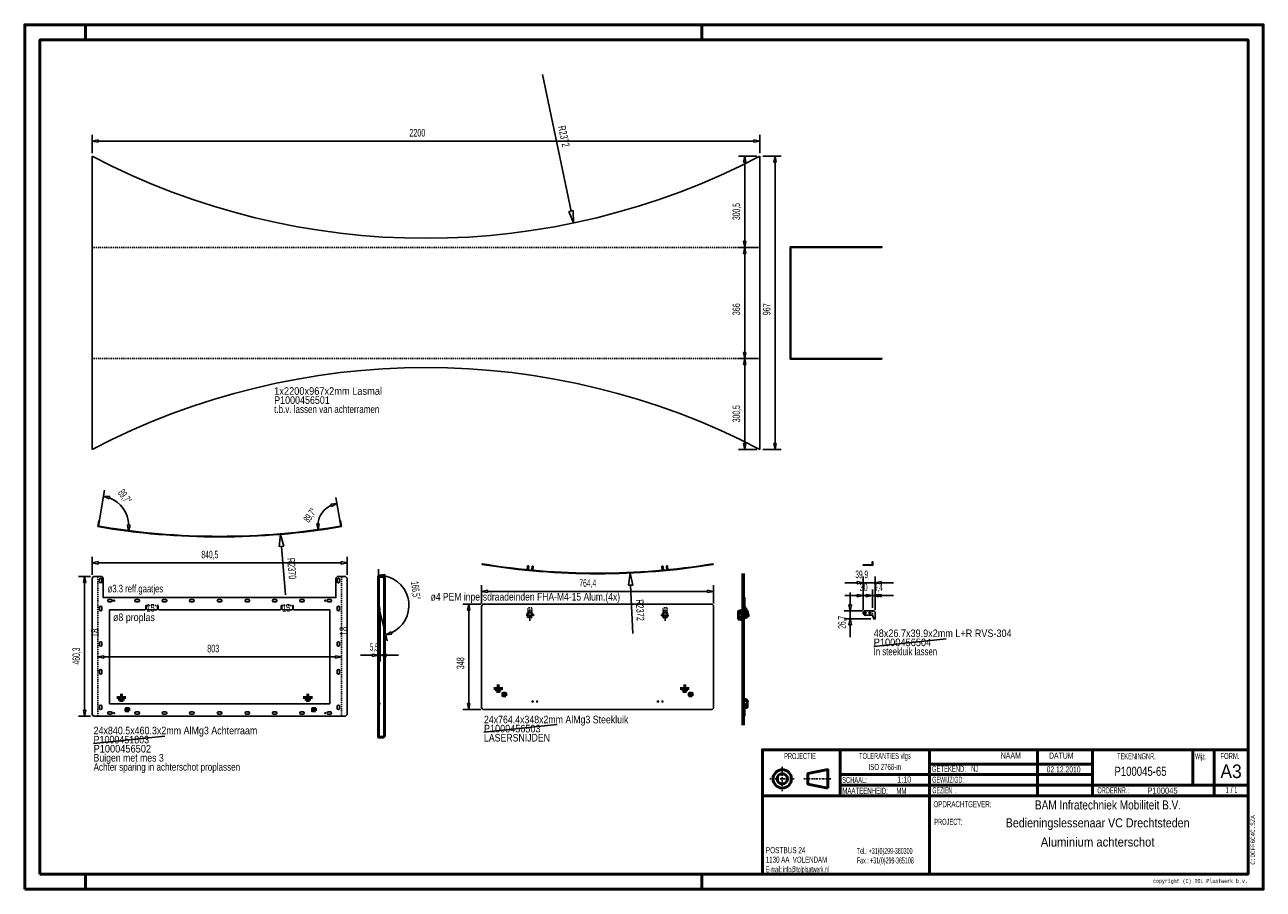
# Model space of a CAD drawing. Extents: x -6397 to -2317, y 16362 to 19212.
import ezdxf
from ezdxf.enums import TextEntityAlignment as Align

# ---------------------------------------------------------------- set-up
doc = ezdxf.new("R2010")
doc.units = 0
doc.header["$MEASUREMENT"] = 0
doc.linetypes.add('DASHDOT', pattern=[8.5, 4, -2, 0.5, -2])
doc.linetypes.add('HIDDEN', pattern=[7, 4, -3])
doc.layers.get('0').update_dxf_attribs({"linetype": 'CONTINUOUS'})
for name, color, linetype in [('DIM49', 4, 'CONTINUOUS'), ('LE_GREEN', 3, 'CONTINUOUS'), ('LE_HIDDEN', 7, 'CONTINUOUS'), ('LE_MIDDLE', 7, 'CONTINUOUS'), ('TXT_ALL', 7, 'CONTINUOUS'), ('TXT_DIM49', 2, 'CONTINUOUS')]:
    doc.layers.add(name, color=color, linetype=linetype)
doc.layers.add('LE_ALL', color=7, linetype='CONTINUOUS', lineweight=50)
doc.styles.add('MONOTXT', font='monotxt.shx')

# ---------------------------------------------------------------- blocks, each defined once
blk = doc.blocks.new('_D1', base_point=(-4884.5, 16954.5))
at = {"layer": 'DIM49', "color": 1}
for p, q in [((-4954.5, 17302.5), (-4894.5, 17302.5)), ((-4938.5, 17282.5), (-4934.5, 17302.5)), ((-4934.5, 17302.5), (-4930.5, 17282.5)), ((-4930.5, 17282.5), (-4938.5, 17282.5)), ((-4934.5, 16974.5), (-4934.5, 17282.5)), ((-4934.5, 16954.5), (-4938.5, 16974.5)), ((-4938.5, 16974.5), (-4930.5, 16974.5)), ((-4930.5, 16974.5), (-4934.5, 16954.5)), ((-4954.5, 16954.5), (-4894.5, 16954.5))]:
    blk.add_line(p, q, dxfattribs=at)
at = {"layer": 'TXT_DIM49', "width": 0.596}
blk.add_text('348', height=25, rotation=90, dxfattribs=at).set_placement((-4949.5, 17107.5), align=Align.CENTER)
blk = doc.blocks.new('_D2', base_point=(-4892.5, 17294.5))
at = {"layer": 'DIM49', "color": 1}
for p, q in [((-4892.5, 17364.5), (-4892.5, 17304.5)), ((-4892.5, 17344.5), (-4872.5, 17348.5)), ((-4872.5, 17340.5), (-4892.5, 17344.5)), ((-4872.5, 17348.5), (-4872.5, 17340.5)), ((-4872.5, 17344.5), (-4148.1, 17344.5)), ((-4148.1, 17340.5), (-4148.1, 17348.5)), ((-4148.1, 17348.5), (-4128.1, 17344.5)), ((-4128.1, 17344.5), (-4148.1, 17340.5)), ((-4128.1, 17364.5), (-4128.1, 17304.5))]:
    blk.add_line(p, q, dxfattribs=at)
at = {"layer": 'TXT_DIM49', "width": 0.535}
blk.add_text('764,4', height=25, dxfattribs=at).set_placement((-4542.4, 17359.5), align=Align.CENTER)
blk = doc.blocks.new('_D3', base_point=(-4510.3, 19774.5))
at = {"layer": 'DIM49', "color": 1}
for p, q in [((-4403, 17405), (-4408.7, 17364.7)), ((-4393.7, 17365.3), (-4403, 17405)), ((-4408.7, 17364.7), (-4393.7, 17365.3)), ((-4401.2, 17365), (-4394, 17205.2))]:
    blk.add_line(p, q, dxfattribs=at)
at = {"layer": 'TXT_DIM49', "width": 0.602}
blk.add_text('R2372', height=25, rotation=272.5922, dxfattribs=at).set_placement((-4382.5, 17282.3), align=Align.CENTER)
blk = doc.blocks.new('_D4', base_point=(-5231.7, 17298))
at = {"layer": 'DIM49', "color": 1}
for p, q in [((-5231.7, 17418), (-5231.7, 17299)), ((-5231.7, 17398), (-5211.4, 17400)), ((-5212.2, 17392), (-5231.7, 17398)), ((-5211.4, 17400), (-5212.2, 17392)), ((-5203.7, 17181.3), (-5231.4, 17297)), ((-5208.3, 17200.8), (-5190.7, 17211.1)), ((-5188.1, 17203.6), (-5208.3, 17200.8)), ((-5190.7, 17211.1), (-5188.1, 17203.6))]:
    blk.add_line(p, q, dxfattribs=at)
blk.add_arc((-5231.7, 17298), 100, -65.0288, 78.5222, dxfattribs=at)
at = {"layer": 'TXT_DIM49', "width": 0.487}
blk.add_text('166,5°', height=25, rotation=276.7467, dxfattribs=at).set_placement((-5121.6, 17346.4), align=Align.CENTER)
blk = doc.blocks.new('_D5', base_point=(-5231.7, 17283.7))
at = {"layer": 'DIM49', "color": 1}
for p, q in [((-5231.7, 17113.7), (-5231.7, 17273.7)), ((-5226.2, 17113.7), (-5226.2, 17273.7)), ((-5231.7, 17133.7), (-5251.7, 17137.7)), ((-5251.7, 17137.7), (-5251.7, 17129.7)), ((-5206.2, 17137.7), (-5226.2, 17133.7)), ((-5206.2, 17129.7), (-5206.2, 17137.7)), ((-5251.7, 17133.7), (-5291.7, 17133.7)), ((-5251.7, 17129.7), (-5231.7, 17133.7)), ((-5231.7, 17133.7), (-5226.2, 17133.7)), ((-5226.2, 17133.7), (-5206.2, 17129.7)), ((-5206.2, 17133.7), (-5166.2, 17133.7))]:
    blk.add_line(p, q, dxfattribs=at)
at = {"layer": 'TXT_DIM49', "width": 0.495}
blk.add_text('5,5', height=25, dxfattribs=at).set_placement((-5246.1, 17148.7), align=Align.CENTER)
blk = doc.blocks.new('_D6', base_point=(-6156.9, 17128.5))
at = {"layer": 'DIM49', "color": 1}
for p, q in [((-6156.9, 17128.5), (-6136.9, 17132.5)), ((-6136.9, 17124.5), (-6156.9, 17128.5)), ((-6136.9, 17132.5), (-6136.9, 17124.5)), ((-6136.9, 17128.5), (-5373.9, 17128.5)), ((-5373.9, 17124.5), (-5373.9, 17132.5)), ((-5373.9, 17132.5), (-5353.9, 17128.5)), ((-5353.9, 17128.5), (-5373.9, 17124.5))]:
    blk.add_line(p, q, dxfattribs=at)
at = {"layer": 'TXT_DIM49', "width": 0.596}
blk.add_text('803', height=25, dxfattribs=at).set_placement((-5776.4, 17143.5), align=Align.CENTER)
blk = doc.blocks.new('_D7', base_point=(-6175.6, 17388.5))
at = {"layer": 'DIM49', "color": 1}
for p, q in [((-6175.6, 17458.5), (-6175.6, 17398.5)), ((-6175.6, 17438.5), (-6155.6, 17442.5)), ((-6155.6, 17434.5), (-6175.6, 17438.5)), ((-6155.6, 17442.5), (-6155.6, 17434.5)), ((-6155.6, 17438.5), (-5355.1, 17438.5)), ((-5355.1, 17434.5), (-5355.1, 17442.5)), ((-5355.1, 17442.5), (-5335.1, 17438.5)), ((-5335.1, 17438.5), (-5355.1, 17434.5)), ((-5335.1, 17458.5), (-5335.1, 17398.5))]:
    blk.add_line(p, q, dxfattribs=at)
at = {"layer": 'TXT_DIM49', "width": 0.535}
blk.add_text('840,5', height=25, dxfattribs=at).set_placement((-5787.5, 17453.5), align=Align.CENTER)
blk = doc.blocks.new('_D8', base_point=(-5356.3, 17559.7))
at = {"layer": 'DIM49', "color": 1}
for p, q in [((-5389.4, 17632), (-5369.1, 17634.2)), ((-5387.1, 17624.4), (-5389.4, 17632)), ((-5369.1, 17634.2), (-5387.1, 17624.4)), ((-5372.5, 17653.9), (-5356.5, 17560.7)), ((-5450.6, 17544), (-5357.3, 17559.5)), ((-5435.5, 17567.1), (-5427.6, 17567.4)), ((-5430.9, 17547.3), (-5435.5, 17567.1)), ((-5427.6, 17567.4), (-5430.9, 17547.3))]:
    blk.add_line(p, q, dxfattribs=at)
blk.add_arc((-5356.3, 17559.7), 75.6, 114.9583, 174.2513, dxfattribs=at)
at = {"layer": 'TXT_DIM49', "width": 0.488}
blk.add_text('89,7°', height=25, rotation=54.6048, dxfattribs=at).set_placement((-5447.1, 17588.4), align=Align.CENTER)
blk = doc.blocks.new('_D9', base_point=(-6154.4, 17559.7))
at = {"layer": 'DIM49', "color": 1}
for p, q in [((-6134.1, 17678), (-6154.3, 17560.7)), ((-6137.5, 17658.3), (-6117.2, 17656.8)), ((-6119.3, 17649.1), (-6137.5, 17658.3)), ((-6117.2, 17656.8), (-6119.3, 17649.1)), ((-6036.1, 17540), (-6153.5, 17559.5)), ((-6055.8, 17543.3), (-6058.5, 17563.5)), ((-6058.5, 17563.5), (-6050.5, 17563)), ((-6050.5, 17563), (-6055.8, 17543.3))]:
    blk.add_line(p, q, dxfattribs=at)
blk.add_arc((-6154.4, 17559.7), 100, 2.0181, 68.7722, dxfattribs=at)
at = {"layer": 'TXT_DIM49', "width": 0.488}
blk.add_text('89,7°', height=25, rotation=305.3952, dxfattribs=at).set_placement((-6077.6, 17650.1), align=Align.CENTER)
blk = doc.blocks.new('_D10', base_point=(-6170.6, 16933.2))
at = {"layer": 'DIM49', "color": 1}
for p, q in [((-6220.2, 17393.5), (-6180.6, 17393.5)), ((-6204.2, 17373.5), (-6200.2, 17393.5)), ((-6200.2, 17393.5), (-6196.2, 17373.5)), ((-6196.2, 17373.5), (-6204.2, 17373.5)), ((-6200.2, 16953.2), (-6200.2, 17373.5)), ((-6220.2, 16933.2), (-6180.6, 16933.2)), ((-6200.2, 16933.2), (-6204.2, 16953.2)), ((-6204.2, 16953.2), (-6196.2, 16953.2)), ((-6196.2, 16953.2), (-6200.2, 16933.2))]:
    blk.add_line(p, q, dxfattribs=at)
at = {"layer": 'TXT_DIM49', "width": 0.535}
blk.add_text('460,3', height=25, rotation=90, dxfattribs=at).set_placement((-6215.2, 17131.3), align=Align.CENTER)
blk = doc.blocks.new('_D11', base_point=(-5755.4, 19893.8))
at = {"layer": 'DIM49', "color": 1}
for p, q in [((-5554.8, 17532.3), (-5558.8, 17491.9)), ((-5543.9, 17493.1), (-5554.8, 17532.3)), ((-5558.8, 17491.9), (-5543.9, 17493.1)), ((-5551.4, 17492.5), (-5537.8, 17333.1))]:
    blk.add_line(p, q, dxfattribs=at)
at = {"layer": 'TXT_DIM49', "width": 0.602}
blk.add_text('R2370', height=25, rotation=274.8563, dxfattribs=at).set_placement((-5530, 17418.5), align=Align.CENTER)
blk = doc.blocks.new('_D12', base_point=(-3975.6, 18478.5))
at = {"layer": 'DIM49', "color": 1}
for p, q in [((-4045.6, 18779), (-3985.6, 18779)), ((-4029.6, 18759), (-4025.6, 18779)), ((-4025.6, 18779), (-4021.6, 18759)), ((-4021.6, 18759), (-4029.6, 18759)), ((-4025.6, 18498.5), (-4025.6, 18759)), ((-4025.6, 18478.5), (-4029.6, 18498.5)), ((-4029.6, 18498.5), (-4021.6, 18498.5)), ((-4021.6, 18498.5), (-4025.6, 18478.5)), ((-4045.6, 18478.5), (-3985.6, 18478.5))]:
    blk.add_line(p, q, dxfattribs=at)
at = {"layer": 'TXT_DIM49', "width": 0.535}
blk.add_text('300,5', height=25, rotation=90, dxfattribs=at).set_placement((-4040.6, 18596.6), align=Align.CENTER)
blk = doc.blocks.new('_D13', base_point=(-3975.6, 18112.5))
at = {"layer": 'DIM49', "color": 1}
for p, q in [((-4045.6, 18478.5), (-3985.6, 18478.5)), ((-4029.6, 18458.5), (-4025.6, 18478.5)), ((-4021.6, 18458.5), (-4029.6, 18458.5)), ((-4025.6, 18478.5), (-4021.6, 18458.5)), ((-4025.6, 18132.5), (-4025.6, 18458.5)), ((-4025.6, 18112.5), (-4029.6, 18132.5)), ((-4029.6, 18132.5), (-4021.6, 18132.5)), ((-4021.6, 18132.5), (-4025.6, 18112.5)), ((-4045.6, 18112.5), (-3985.6, 18112.5))]:
    blk.add_line(p, q, dxfattribs=at)
at = {"layer": 'TXT_DIM49', "width": 0.596}
blk.add_text('366', height=25, rotation=90, dxfattribs=at).set_placement((-4040.6, 18274.5), align=Align.CENTER)
blk = doc.blocks.new('_D14', base_point=(-3975.6, 17812))
at = {"layer": 'DIM49', "color": 1}
for p, q in [((-4045.6, 18112.5), (-3985.6, 18112.5)), ((-4029.6, 18092.5), (-4025.6, 18112.5)), ((-4021.6, 18092.5), (-4029.6, 18092.5)), ((-4025.6, 18112.5), (-4021.6, 18092.5)), ((-4025.6, 17832), (-4025.6, 18092.5)), ((-4025.6, 17812), (-4029.6, 17832)), ((-4029.6, 17832), (-4021.6, 17832)), ((-4021.6, 17832), (-4025.6, 17812)), ((-4045.6, 17812), (-3985.6, 17812))]:
    blk.add_line(p, q, dxfattribs=at)
at = {"layer": 'TXT_DIM49', "width": 0.535}
blk.add_text('300,5', height=25, rotation=90, dxfattribs=at).set_placement((-4040.6, 17930.1), align=Align.CENTER)
blk = doc.blocks.new('_D15', base_point=(-6175.6, 18779))
at = {"layer": 'DIM49', "color": 1}
for p, q in [((-6175.6, 18849), (-6175.6, 18789)), ((-6175.6, 18829), (-6155.6, 18833)), ((-6155.6, 18825), (-6175.6, 18829)), ((-6155.6, 18833), (-6155.6, 18825)), ((-6155.6, 18829), (-3995.6, 18829)), ((-3995.6, 18825), (-3995.6, 18833)), ((-3995.6, 18833), (-3975.6, 18829)), ((-3975.6, 18829), (-3995.6, 18825)), ((-3975.6, 18849), (-3975.6, 18789))]:
    blk.add_line(p, q, dxfattribs=at)
at = {"layer": 'TXT_DIM49', "width": 0.596}
blk.add_text('2200', height=25, dxfattribs=at).set_placement((-5104.1, 18844), align=Align.CENTER)
blk = doc.blocks.new('_D16', base_point=(-3975.6, 17812))
at = {"layer": 'DIM49', "color": 1}
for p, q in [((-3905.6, 18779), (-3965.6, 18779)), ((-3929.6, 18759), (-3925.6, 18779)), ((-3925.6, 18779), (-3921.6, 18759)), ((-3921.6, 18759), (-3929.6, 18759)), ((-3925.6, 17832), (-3925.6, 18759)), ((-3925.6, 17812), (-3929.6, 17832)), ((-3929.6, 17832), (-3921.6, 17832)), ((-3921.6, 17832), (-3925.6, 17812)), ((-3905.6, 17812), (-3965.6, 17812))]:
    blk.add_line(p, q, dxfattribs=at)
at = {"layer": 'TXT_DIM49', "width": 0.596}
blk.add_text('967', height=25, rotation=90, dxfattribs=at).set_placement((-3940.6, 18274.5), align=Align.CENTER)
blk = doc.blocks.new('_D17', base_point=(-5075.6, 20880.5))
at = {"layer": 'DIM49', "color": 1}
for p, q in [((-4691.8, 19048.3), (-4597.5, 18598)), ((-4604.8, 18596.5), (-4590.2, 18599.6)), ((-4589.3, 18558.9), (-4604.8, 18596.5)), ((-4590.2, 18599.6), (-4589.3, 18558.9))]:
    blk.add_line(p, q, dxfattribs=at)
at = {"layer": 'TXT_DIM49', "width": 0.602}
blk.add_text('R2372', height=25, rotation=281.8315, dxfattribs=at).set_placement((-4633.3, 18842.2), align=Align.CENTER)
blk = doc.blocks.new('_D18', base_point=(-3635.4, 17273))
at = {"layer": 'DIM49', "color": 1}
for p, q in [((-3635.4, 17350.5), (-3635.4, 17283)), ((-3604.9, 17350.5), (-3604.9, 17290.5)), ((-3655.4, 17330.5), (-3695.4, 17330.5)), ((-3635.4, 17330.5), (-3655.4, 17334.5)), ((-3655.4, 17334.5), (-3655.4, 17326.5)), ((-3655.4, 17326.5), (-3635.4, 17330.5)), ((-3635.4, 17330.5), (-3604.9, 17330.5)), ((-3584.9, 17334.5), (-3604.9, 17330.5)), ((-3604.9, 17330.5), (-3584.9, 17326.5)), ((-3584.9, 17326.5), (-3584.9, 17334.5)), ((-3584.9, 17330.5), (-3544.9, 17330.5))]:
    blk.add_line(p, q, dxfattribs=at)
at = {"layer": 'TXT_DIM49', "width": 0.596}
blk.add_text('30', height=25, rotation=0, dxfattribs=at).set_placement((-3633.7, 17345.5), align=Align.CENTER)
blk = doc.blocks.new('_D19', base_point=(-3604.9, 17280.5))
at = {"layer": 'DIM49', "color": 1}
for p, q in [((-3604.9, 17350.5), (-3604.9, 17290.5)), ((-3595.5, 17350.5), (-3595.5, 17282.5)), ((-3624.9, 17330.5), (-3664.9, 17330.5)), ((-3604.9, 17330.5), (-3624.9, 17334.5)), ((-3624.9, 17334.5), (-3624.9, 17326.5)), ((-3624.9, 17326.5), (-3604.9, 17330.5)), ((-3604.9, 17330.5), (-3595.5, 17330.5)), ((-3575.5, 17334.5), (-3595.5, 17330.5)), ((-3595.5, 17330.5), (-3575.5, 17326.5)), ((-3575.5, 17326.5), (-3575.5, 17334.5)), ((-3575.5, 17330.5), (-3535.5, 17330.5))]:
    blk.add_line(p, q, dxfattribs=at)
at = {"layer": 'TXT_DIM49', "width": 0.495}
blk.add_text('9,4', height=25, rotation=0, dxfattribs=at).set_placement((-3585.1, 17345.5), align=Align.CENTER)
blk = doc.blocks.new('_D20', base_point=(-3635.4, 17273))
at = {"layer": 'DIM49', "color": 1}
for p, q in [((-3635.4, 17393), (-3635.4, 17283)), ((-3595.5, 17393), (-3595.5, 17282.5)), ((-3655.4, 17373), (-3695.4, 17373)), ((-3635.4, 17373), (-3655.4, 17377)), ((-3655.4, 17377), (-3655.4, 17369)), ((-3655.4, 17369), (-3635.4, 17373)), ((-3635.4, 17373), (-3595.5, 17373)), ((-3575.5, 17377), (-3595.5, 17373)), ((-3595.5, 17373), (-3575.5, 17369)), ((-3575.5, 17369), (-3575.5, 17377)), ((-3575.5, 17373), (-3535.5, 17373))]:
    blk.add_line(p, q, dxfattribs=at)
at = {"layer": 'TXT_DIM49', "width": 0.52}
blk.add_text('39,9', height=25, rotation=0, dxfattribs=at).set_placement((-3640.1, 17388), align=Align.CENTER)
blk = doc.blocks.new('_D21', base_point=(-3627.9, 17280.5))
at = {"layer": 'DIM49', "color": 1}
for p, q in [((-3677.9, 17300.5), (-3677.9, 17340.5)), ((-3673.9, 17300.5), (-3681.9, 17300.5)), ((-3681.9, 17300.5), (-3677.9, 17280.5)), ((-3677.9, 17280.5), (-3673.9, 17300.5)), ((-3697.9, 17280.5), (-3637.9, 17280.5)), ((-3677.9, 17253.8), (-3677.9, 17280.5)), ((-3697.9, 17253.8), (-3610.5, 17253.8)), ((-3677.9, 17253.8), (-3681.9, 17233.8)), ((-3681.9, 17233.8), (-3673.9, 17233.8)), ((-3673.9, 17233.8), (-3677.9, 17253.8)), ((-3677.9, 17233.8), (-3677.9, 17193.8))]:
    blk.add_line(p, q, dxfattribs=at)
at = {"layer": 'TXT_DIM49', "width": 0.52}
blk.add_text('26,7', height=25, rotation=90, dxfattribs=at).set_placement((-3692.9, 17242.5), align=Align.CENTER)

msp = doc.modelspace()

# ---------------------------------------------------------------- linework, layer by layer
for p, q in [((-3875.6, 18110.5), (-3875.6, 18480.5)), ((-3573.6, 18110.5), (-3875.6, 18110.5)), ((-6156.8, 17558.1), (-6153.4, 17577.8)), ((-6151.4, 17577.4), (-6154.4, 17559.7)), ((-6153.4, 17577.8), (-6151.4, 17577.4)), ((-5357.4, 17577.8), (-5359.4, 17577.4)), ((-5359.4, 17577.4), (-5356.3, 17559.7)), ((-5354, 17558.1), (-5357.4, 17577.8)), ((-4890.7, 17435.3), (-4891, 17433.3)), ((-4129.9, 17435.3), (-4129.6, 17433.3)), ((-3600.3, 17163.1), (-3361.9, 17187.9)), ((-4884.8, 16880.6), (-4642.8, 16905.6)), ((-6170.6, 16843.2), (-5935.7, 16867.1))]:
    msp.add_line(p, q)
for points in [[(-3573.6, 18110.5), (-3573.6, 18112.5), (-3873.6, 18112.5), (-3873.6, 18478.5), (-3573.6, 18478.5), (-3573.6, 18480.5), (-3875.6, 18480.5)], [(-4738.4, 17413.5), (-4737, 17428), (-4737.5, 17428.5), (-4740.5, 17428.8), (-4741, 17428.3), (-4742.4, 17413.9)], [(-4723.5, 17412.1), (-4722.1, 17426.6), (-4722.5, 17427.1), (-4725.5, 17427.4), (-4726.1, 17426.9), (-4727.4, 17412.5)], [(-4297.1, 17412.1), (-4298.5, 17426.6), (-4298.1, 17427.1), (-4295.1, 17427.4), (-4294.5, 17426.9), (-4293.2, 17412.5)], [(-4282.2, 17413.5), (-4283.6, 17428), (-4283.1, 17428.5), (-4280.1, 17428.8), (-4279.6, 17428.3), (-4278.2, 17413.9)], [(-3635.4, 17430.5), (-3635.4, 17432.5), (-3605.4, 17432.5), (-3605.4, 17441.9), (-3603.4, 17441.9), (-3603.4, 17430.5), (-3635.4, 17430.5)]]:
    msp.add_lwpolyline(points)
for centre, radius, start, end in [((-5755.4, 19893.8), 2370, -99.75, -80.25), ((-5755.4, 19893.8), 2368, -99.7016, -80.2984), ((-4510.3, 19774.5), 2372, -99.2358, -80.7642), ((-4510.3, 19774.5), 2370, -99.2357, -80.7643)]:
    msp.add_arc(centre, radius, start, end)
at = {"layer": 'LE_ALL', "color": 1}
for p, q in [((-6197.2, 19162.4), (-6197.2, 19212.4)), ((-4167.2, 19162.4), (-4167.2, 19212.4)), ((-4847.5, 17019.8), (-4837.5, 17019.8)), ((-4831.5, 17014.6), (-4843.5, 17014.6)), ((-4822.5, 17024.5), (-4837.5, 17024.5)), ((-4827.5, 17019.8), (-4837.5, 17019.8)), ((-4233.1, 17019.8), (-4223.1, 17019.8)), ((-4217.1, 17014.6), (-4229.1, 17014.6)), ((-4208.1, 17024.5), (-4223.1, 17024.5)), ((-4213.1, 17019.8), (-4223.1, 17019.8)), ((-6089.1, 16989.5), (-6079.1, 16989.5)), ((-6073.1, 16984.3), (-6085.1, 16984.3)), ((-6064.1, 16994.2), (-6079.1, 16994.2)), ((-6069.1, 16989.5), (-6079.1, 16989.5)), ((-5474.7, 16989.5), (-5464.7, 16989.5)), ((-5458.7, 16984.3), (-5470.7, 16984.3)), ((-5449.7, 16994.2), (-5464.7, 16994.2)), ((-5454.7, 16989.5), (-5464.7, 16989.5)), ((-4822.5, 17006.5), (-4821.5, 17006.5)), ((-4821.5, 17002.5), (-4822.5, 17002.5)), ((-4821.5, 17008.5), (-4821.5, 17000.5)), ((-4813.5, 17008.5), (-4813.5, 17000.5)), ((-4813.5, 17006.5), (-4812.5, 17006.5)), ((-4812.5, 17002.5), (-4813.5, 17002.5)), ((-4208.1, 17006.5), (-4207.1, 17006.5)), ((-4207.1, 17002.5), (-4208.1, 17002.5)), ((-4207.1, 17008.5), (-4207.1, 17000.5)), ((-4199.1, 17008.5), (-4199.1, 17000.5)), ((-4199.1, 17006.5), (-4198.1, 17006.5)), ((-4198.1, 17002.5), (-4199.1, 17002.5)), ((-6064.1, 16956.2), (-6063.1, 16956.2)), ((-6063.1, 16952.2), (-6064.1, 16952.2)), ((-6063.1, 16958.2), (-6063.1, 16950.2)), ((-6055.1, 16958.2), (-6055.1, 16950.2)), ((-6055.1, 16956.2), (-6054.1, 16956.2)), ((-6054.1, 16952.2), (-6055.1, 16952.2)), ((-5449.7, 16956.2), (-5448.7, 16956.2)), ((-5448.7, 16952.2), (-5449.7, 16952.2)), ((-5448.7, 16958.2), (-5448.7, 16950.2)), ((-5440.7, 16958.2), (-5440.7, 16950.2)), ((-5440.7, 16956.2), (-5439.7, 16956.2)), ((-5439.7, 16952.2), (-5440.7, 16952.2)), ((-2879.4, 16775.2), (-3416.8, 16775.2)), ((-2879.4, 16705.2), (-3710.5, 16705.2)), ((-6197.2, 16412.4), (-6197.2, 16362.4)), ((-4167.2, 16412.4), (-4167.2, 16362.4))]:
    msp.add_line(p, q, dxfattribs=at)
at = {"layer": 'LE_ALL'}
for p, q in [((-4029.4, 17403.5), (-4029.4, 17298)), ((-4034.4, 17273.7), (-4046.4, 17273.7)), ((-4034.4, 17258.7), (-4046.4, 17258.7)), ((-4032.4, 17276.2), (-4032.4, 17256.2)), ((-4031.4, 17274.2), (-4029, 17274.2)), ((-4031.4, 17273.2), (-4029, 17273.2)), ((-4031.4, 17273.2), (-4029, 17272.4)), ((-4029, 17271.1), (-4031.4, 17270.2)), ((-4031.4, 17270.2), (-4028.5, 17270.2)), ((-4031.4, 17262.2), (-4029, 17262.2)), ((-4031.4, 17262.2), (-4029, 17261.4)), ((-4031.4, 17259.2), (-4029, 17260.1)), ((-4031.4, 17259.2), (-4029, 17259.2)), ((-4029.4, 17298), (-4025.8, 17283.2)), ((-4029, 17258.1), (-4029, 17274.4)), ((-4028.5, 17277.1), (-4026.5, 17277.1)), ((-4028.5, 17271.7), (-4026.5, 17271.7)), ((-4028.5, 17260.7), (-4026.5, 17260.7)), ((-4027.4, 17298.2), (-4023.9, 17283.7)), ((-4026.5, 17270.2), (-4022.9, 17270.2)), ((-4026, 17274.4), (-4026, 17258.1)), ((-4022.9, 17273.2), (-4026, 17272.1)), ((-4026, 17273.2), (-4022.9, 17273.2)), ((-4026, 17271.3), (-4022.9, 17270.2)), ((-4026, 17261.1), (-4022.9, 17262.2)), ((-4026, 17262.2), (-4022.9, 17262.2)), ((-4026, 17260.3), (-4022.9, 17259.2)), ((-4026, 17259.2), (-4022.9, 17259.2)), ((-4025.9, 17274.2), (-4022.9, 17274.2)), ((-4023.9, 17283.7), (-4025.8, 17283.2)), ((-4021.9, 17290.2), (-4023.9, 17290.2)), ((-4023.9, 17290.2), (-4023.9, 17281.7)), ((-4022.9, 17274.2), (-4022.9, 17273.1)), ((-4022.9, 17259.2), (-4022.9, 17273.2)), ((-4022.9, 17273.1), (-4017.9, 17273.1)), ((-4021.9, 17290.2), (-4021.9, 17281.7)), ((-4020.4, 17280.2), (-4019.4, 17280.2)), ((-4020.4, 17278.2), (-4019.4, 17278.2)), ((-4017.9, 17276.7), (-4017.9, 17259)), ((-4017.9, 17273.3), (-4017.9, 17271.3)), ((-4017.9, 17260.2), (-4015.9, 17260.2)), ((-4015.9, 17276.7), (-4015.9, 17260.2)), ((-4015.5, 17260.8), (-4015.5, 17271.8)), ((-4015.3, 17269.7), (-4015.3, 17262.7)), ((-4014.1, 17269.7), (-4015.3, 17269.7)), ((-4014.1, 17262.7), (-4015.3, 17262.7)), ((-4014.1, 17269.7), (-4014.1, 17262.7)), ((-4031.4, 17258.2), (-4029, 17258.2)), ((-4026.5, 17255.4), (-4028.5, 17255.4)), ((-4025.9, 17258.2), (-4022.9, 17258.2)), ((-4025.9, 16988.8), (-4029.4, 16988.8)), ((-4029.4, 16973.8), (-4027.2, 16973.8)), ((-4027.4, 16973.8), (-4027.4, 16933.2)), ((-4027.2, 16973.8), (-4022.9, 16962.1)), ((-4031.4, 16953.5), (-4029.4, 16953.5)), ((-4031.4, 16953.5), (-4031.4, 16903.5)), ((-4029.4, 16903.5), (-4029.4, 16954.5)), ((-4029.4, 16954.5), (-4029.4, 16903.5)), ((-4027.4, 16933.2), (-4029.4, 16933.2)), ((-5229.7, 16863.5), (-5231.7, 16863.5))]:
    msp.add_line(p, q, dxfattribs=at)
at = {"layer": 'LE_ALL', "color": 10}
for p, q in [((-3710.5, 16822.4), (-3710.5, 16670.2)), ((-3416.8, 16822.4), (-3416.8, 16412.4)), ((-3061.4, 16822.4), (-3061.4, 16670.2)), ((-2879.4, 16822.4), (-2879.4, 16670.2)), ((-2549.1, 16822.4), (-2549.1, 16705.2)), ((-2479.1, 16822.4), (-2479.1, 16670.2)), ((-2367.2, 16670.2), (-3967.2, 16670.2))]:
    msp.add_line(p, q, dxfattribs=at)
for points in [[(-6397.2, 16362.4), (-2317.2, 16362.4), (-2317.2, 19212.4), (-6397.2, 19212.4), (-6397.2, 16362.4)], [(-6347.2, 16412.4), (-2367.2, 16412.4), (-2367.2, 19162.4), (-6347.2, 19162.4), (-6347.2, 16412.4)], [(-2367.2, 16822.4), (-3967.2, 16822.4), (-3967.2, 16412.4)], [(-3752, 16696.1), (-3817.4, 16709.3), (-3817.4, 16743.5), (-3752, 16756.7), (-3752, 16696.1)], [(-2367.2, 16705.2), (-2879.4, 16705.2)]]:
    msp.add_lwpolyline(points, dxfattribs=at)
at = {"layer": 'LE_ALL'}
for points in [[(-5231.7, 16973.8), (-5229.7, 16973.8), (-5231.7, 16973.8), (-5231.7, 16863.5), (-5216.7, 16863.5), (-5211.7, 16868.5), (-5211.7, 17388.5), (-5216.7, 17393.5), (-5231.7, 17393.5), (-5231.7, 16954.5)], [(-4029.4, 17303.5), (-4031.4, 17303.5), (-4031.4, 17403.5)], [(-4029.4, 17302.5), (-4031.4, 17302.5), (-4031.4, 16954.5), (-4029.4, 16954.5), (-4029.4, 17302.5)], [(-4027.4, 17298.2), (-4027.4, 17323.8), (-4029.4, 17323.8)], [(-4032.4, 17276.2), (-4034.4, 17274.2), (-4034.4, 17258.2), (-4032.4, 17256.2), (-4031.4, 17256.2), (-4031.4, 17276.2), (-4032.4, 17276.2)], [(-4017.9, 17259.2), (-4022.9, 17259.2), (-4022.9, 17258.2)], [(-4027.4, 16933.2), (-4027.4, 16973.8), (-4029.4, 16973.8), (-4029.4, 16954.5)], [(-4018.3, 16983.3), (-4016.9, 16983.3), (-4016.4, 16982.8), (-4016.4, 16979.8), (-4016.9, 16979.3), (-4017.9, 16979.3)]]:
    msp.add_lwpolyline(points, dxfattribs=at)
for points in [[(-4035.4, 17273.7), (-4035.4, 17274.7), (-4032.4, 17277.7), (-4032.4, 17282.2), (-4044.1, 17279.3, 0.344151), (-4046.4, 17276.4), (-4046.4, 17256.1, 0.344151), (-4044.1, 17253.2), (-4032.4, 17250.2), (-4032.4, 17254.8), (-4035.4, 17257.8), (-4035.4, 17258.7)], [(-4026.5, 17277.1, -0.197705), (-4026.5, 17271.7, -0.090909), (-4026.5, 17260.7, -0.197705), (-4026.5, 17255.4)], [(-4022.9, 16962.1), (-4017.9, 16962.1), (-4017.9, 16979.3), (-4017.9, 16980.8, 0.079624), (-4018.3, 16983.3, 0.323907), (-4025.9, 16988.8)]]:
    msp.add_lwpolyline(points, format="xyb", dxfattribs=at)
at = {"layer": 'LE_ALL', "color": 1}
for points in [[(-4852.5, 17024.5), (-4837.5, 17024.5), (-4837.5, 17037.2)], [(-4238.1, 17024.5), (-4223.1, 17024.5), (-4223.1, 17037.2)], [(-6094.1, 16994.2), (-6079.1, 16994.2), (-6079.1, 17006.9)], [(-5479.7, 16994.2), (-5464.7, 16994.2), (-5464.7, 17006.9)], [(-4812.5, 17000.5), (-4822.5, 17000.5), (-4822.5, 17008.5), (-4812.5, 17008.5), (-4812.5, 17000.5)], [(-4198.1, 17000.5), (-4208.1, 17000.5), (-4208.1, 17008.5), (-4198.1, 17008.5), (-4198.1, 17000.5)], [(-6054.1, 16950.2), (-6064.1, 16950.2), (-6064.1, 16958.2), (-6054.1, 16958.2), (-6054.1, 16950.2)], [(-5439.7, 16950.2), (-5449.7, 16950.2), (-5449.7, 16958.2), (-5439.7, 16958.2), (-5439.7, 16950.2)], [(-2879.4, 16740.2), (-3416.8, 16740.2), (-3710.5, 16740.2)]]:
    msp.add_lwpolyline(points, dxfattribs=at)
for centre in [(-4817.5, 17004.5), (-4203.1, 17004.5), (-6059.1, 16954.2), (-5444.7, 16954.2)]:
    msp.add_circle(centre, 3, dxfattribs=at)
at = {"layer": 'LE_ALL', "color": 10}
for radius in [30.3, 17.1]:
    msp.add_circle((-3901.6, 16726.4), radius, dxfattribs=at)
at = {"layer": 'LE_ALL'}
for centre, radius, start, end in [((-4021.9, 17274.4), 7.06, 157.6331, -157.6331), ((-3998.5, 17266.2), 30.5, 169.6111, -169.6111), ((-4021.9, 17258.1), 7.06, 157.6331, -157.6331), ((-4020.4, 17281.7), 3.5, 180, -90), ((-4020.4, 17281.7), 1.5, 180, -90), ((-4019.4, 17276.7), 3.5, 0, 90), ((-4019.4, 17276.7), 1.5, 0, 90)]:
    msp.add_arc(centre, radius, start, end, dxfattribs=at)
at = {"layer": 'LE_GREEN'}
for p, q in [((-6175.6, 17812), (-6175.6, 18779)), ((-3975.6, 17812), (-3975.6, 18779)), ((-6150.9, 17383.5), (-6150.9, 17376.5)), ((-6142.9, 17383.5), (-6142.9, 17376.5)), ((-5367.9, 17383.5), (-5367.9, 17376.5)), ((-5359.9, 17383.5), (-5359.9, 17376.5)), ((-6113.2, 17317.8), (-6120.2, 17317.8)), ((-6113.2, 17309.8), (-6120.2, 17309.8)), ((-6023.2, 17317.8), (-6030.2, 17317.8)), ((-6023.2, 17309.8), (-6030.2, 17309.8)), ((-5933.2, 17317.8), (-5940.2, 17317.8)), ((-5933.2, 17309.8), (-5940.2, 17309.8)), ((-5843.2, 17317.8), (-5850.2, 17317.8)), ((-5843.2, 17309.8), (-5850.2, 17309.8)), ((-5751.9, 17317.8), (-5758.9, 17317.8)), ((-5751.9, 17309.8), (-5758.9, 17309.8)), ((-5667.5, 17317.8), (-5660.5, 17317.8)), ((-5667.5, 17309.8), (-5660.5, 17309.8)), ((-5577.5, 17317.8), (-5570.5, 17317.8)), ((-5577.5, 17309.8), (-5570.5, 17309.8)), ((-5487.5, 17317.8), (-5480.5, 17317.8)), ((-5487.5, 17309.8), (-5480.5, 17309.8)), ((-5397.5, 17317.8), (-5390.5, 17317.8)), ((-5397.5, 17309.8), (-5390.5, 17309.8)), ((-6150.9, 17291.5), (-6150.9, 17284.5)), ((-6142.9, 17291.5), (-6142.9, 17284.5)), ((-5998.2, 17286.2), (-6001.2, 17283.2)), ((-5998.2, 17298.2), (-5998.2, 17286.2)), ((-5998.2, 17298.2), (-5996.2, 17298.2)), ((-5996.2, 17298.2), (-5996.2, 17286.2)), ((-5996.2, 17286.2), (-5993.2, 17283.2)), ((-5993.2, 17283.2), (-5963.2, 17283.2)), ((-5993.2, 17283.2), (-5963.2, 17283.2)), ((-5993.2, 17283.2), (-5963.2, 17283.2)), ((-5963.2, 17283.2), (-5960.2, 17286.2)), ((-5960.2, 17286.2), (-5960.2, 17298.2)), ((-5960.2, 17298.2), (-5958.2, 17298.2)), ((-5958.2, 17286.2), (-5958.2, 17298.2)), ((-5958.2, 17286.2), (-5955.2, 17283.2)), ((-5955.2, 17283.2), (-5555.5, 17283.2)), ((-5552.5, 17286.2), (-5555.5, 17283.2)), ((-5552.5, 17298.2), (-5552.5, 17286.2)), ((-5550.5, 17298.2), (-5552.5, 17298.2)), ((-5550.5, 17298.2), (-5550.5, 17286.2)), ((-5550.5, 17286.2), (-5547.5, 17283.2)), ((-5547.5, 17283.2), (-5517.5, 17283.2)), ((-5517.5, 17283.2), (-5514.5, 17286.2)), ((-5514.5, 17286.2), (-5514.5, 17298.2)), ((-5514.5, 17298.2), (-5512.5, 17298.2)), ((-5512.5, 17286.2), (-5512.5, 17298.2)), ((-5512.5, 17286.2), (-5509.5, 17283.2)), ((-5367.9, 17291.5), (-5367.9, 17284.5)), ((-5359.9, 17291.5), (-5359.9, 17284.5)), ((-4735.5, 17273.9), (-4740.8, 17268.5)), ((-4725.5, 17268.5), (-4730.8, 17273.9)), ((-4730.8, 17258.6), (-4725.5, 17263.9)), ((-4289.8, 17273.9), (-4295.1, 17268.5)), ((-4279.8, 17268.5), (-4285.1, 17273.9)), ((-4285.1, 17258.6), (-4279.8, 17263.9)), ((-3629.4, 17275.1), (-3627.4, 17275.1)), ((-3629.4, 17270.9), (-3627.4, 17270.9)), ((-3614.4, 17275.1), (-3612.4, 17275.1)), ((-3612.4, 17270.9), (-3614.4, 17270.9)), ((-6150.9, 17174.5), (-6150.9, 17167.5)), ((-6142.9, 17174.5), (-6142.9, 17167.5)), ((-5367.9, 17174.5), (-5367.9, 17167.5)), ((-5359.9, 17174.5), (-5359.9, 17167.5)), ((-6150.9, 17082.5), (-6150.9, 17075.5)), ((-6142.9, 17082.5), (-6142.9, 17075.5)), ((-5367.9, 17082.5), (-5367.9, 17075.5)), ((-5359.9, 17082.5), (-5359.9, 17075.5)), ((-6150.9, 16965.5), (-6150.9, 16958.5)), ((-6142.9, 16965.5), (-6142.9, 16958.5)), ((-6113.2, 16947.2), (-6120.2, 16947.2)), ((-6113.2, 16939.2), (-6120.2, 16939.2)), ((-6023.2, 16947.2), (-6030.2, 16947.2)), ((-6023.2, 16939.2), (-6030.2, 16939.2)), ((-5933.2, 16947.2), (-5940.2, 16947.2)), ((-5940.2, 16939.2), (-5933.2, 16939.2)), ((-5843.2, 16947.2), (-5850.2, 16947.2)), ((-5843.2, 16939.2), (-5850.2, 16939.2)), ((-5751.9, 16947.2), (-5758.9, 16947.2)), ((-5751.9, 16939.2), (-5758.9, 16939.2)), ((-5667.5, 16947.2), (-5660.5, 16947.2)), ((-5667.5, 16939.2), (-5660.5, 16939.2)), ((-5577.5, 16947.2), (-5570.5, 16947.2)), ((-5570.5, 16939.2), (-5577.5, 16939.2)), ((-5487.5, 16947.2), (-5480.5, 16947.2)), ((-5487.5, 16939.2), (-5480.5, 16939.2)), ((-5397.5, 16947.2), (-5390.5, 16947.2)), ((-5397.5, 16939.2), (-5390.5, 16939.2)), ((-5367.9, 16965.5), (-5367.9, 16958.5)), ((-5359.9, 16965.5), (-5359.9, 16958.5))]:
    msp.add_line(p, q, dxfattribs=at)
for points in [[(-6138.6, 17388.5), (-6138.6, 17323.8), (-5372.2, 17323.8), (-5372.2, 17388.5), (-5367.2, 17393.5), (-5340.1, 17393.5), (-5335.1, 17388.5), (-5335.1, 16938.2), (-5340.1, 16933.2), (-6170.6, 16933.2), (-6175.6, 16938.2), (-6175.6, 17388.5), (-6170.6, 17393.5), (-6143.6, 17393.5), (-6138.6, 17388.5)], [(-6118.3, 16973.8), (-6118.3, 17283.2), (-6001.2, 17283.2)], [(-5509.5, 17283.2), (-5392.5, 17283.2), (-5392.5, 16973.8), (-6118.3, 16973.8)]]:
    msp.add_lwpolyline(points, dxfattribs=at)
for points in [[(-4884.5, 17302.5, 0.414214), (-4892.5, 17294.5), (-4892.5, 16962.5, 0.414214), (-4884.5, 16954.5), (-4136.1, 16954.5, 0.414214), (-4128.1, 16962.5), (-4128.1, 17294.5, 0.414214), (-4136.1, 17302.5), (-4884.5, 17302.5)], [(-4740.8, 17263.9), (-4735.5, 17258.6, 0.147609), (-4730.8, 17258.6)], [(-4295.1, 17263.9), (-4289.8, 17258.6, 0.147609), (-4285.1, 17258.6)], [(-3604.9, 17265.5), (-3627.9, 17265.5, -0.414214), (-3635.4, 17273, -0.414214), (-3627.9, 17280.5), (-3603.5, 17280.5, -0.414214), (-3595.5, 17272.5), (-3595.5, 17253.8), (-3600.5, 17253.8), (-3604.7, 17265.5)]]:
    msp.add_lwpolyline(points, format="xyb", dxfattribs=at)
for centre, radius in [((-6103.2, 17313.8), 1.65), ((-5407.5, 17313.8), 1.65), ((-4724.1, 16981.3), 2), ((-4709.1, 16981.3), 2), ((-4311.4, 16981.3), 2), ((-4296.4, 16981.3), 2), ((-6103.2, 16943.2), 1.65), ((-5407.5, 16943.2), 1.65)]:
    msp.add_circle(centre, radius, dxfattribs=at)
for centre, radius, start, end in [((-5075.6, 20880.5), 2372, -117.6289, -62.3711), ((-5075.6, 15710.5), 2372, 62.3711, 117.6289), ((-6146.9, 17383.5), 4, 0, 180), ((-5363.9, 17383.5), 4, 0, 180), ((-6146.9, 17376.5), 4, 180, 0), ((-5363.9, 17376.5), 4, 180, 0), ((-6120.2, 17313.8), 4, 90, -90), ((-6113.2, 17313.8), 4, -90, 90), ((-6030.2, 17313.8), 4, 90, -90), ((-6023.2, 17313.8), 4, -90, 90), ((-5940.2, 17313.8), 4, 90, -90), ((-5933.2, 17313.8), 4, -90, 90), ((-5850.2, 17313.8), 4, 90, -90), ((-5843.2, 17313.8), 4, -90, 90), ((-5758.9, 17313.8), 4, 90, -90), ((-5751.9, 17313.8), 4, -90, 90), ((-5667.5, 17313.8), 4, 90, -90), ((-5660.5, 17313.8), 4, -90, 90), ((-5577.5, 17313.8), 4, 90, -90), ((-5570.5, 17313.8), 4, -90, 90), ((-5487.5, 17313.8), 4, 90, -90), ((-5480.5, 17313.8), 4, -90, 90), ((-5397.5, 17313.8), 4, 90, -90), ((-5390.5, 17313.8), 4, -90, 90), ((-6146.9, 17291.5), 4, 0, 180), ((-6146.9, 17284.5), 4, 180, 0), ((-5363.9, 17291.5), 4, 0, 180), ((-5363.9, 17284.5), 4, 180, 0), ((-4733.1, 17266.2), 8, 163.2065, -163.2065), ((-4733.1, 17266.2), 8, 73.2065, 106.7935), ((-4733.1, 17266.2), 8, -16.7935, 16.7935), ((-4287.4, 17266.2), 8, 163.2065, -163.2065), ((-4287.4, 17266.2), 8, 73.2065, 106.7935), ((-4287.4, 17266.2), 8, -16.7935, 16.7935), ((-3629.4, 17273), 2.1, 90, -90), ((-3627.4, 17273), 2.1, -90, 90), ((-3614.4, 17273), 2.1, 90, -90), ((-3612.4, 17273), 2.1, -90, 90), ((-6146.9, 17174.5), 4, 0, 180), ((-5363.9, 17174.5), 4, 0, 180), ((-6146.9, 17167.5), 4, 180, 0), ((-5363.9, 17167.5), 4, 180, 0), ((-6146.9, 17082.5), 4, 0, 180), ((-6146.9, 17075.5), 4, 180, 0), ((-5363.9, 17082.5), 4, 0, 180), ((-5363.9, 17075.5), 4, 180, 0), ((-6146.9, 16965.5), 4, 0, 180), ((-6146.9, 16958.5), 4, 180, 0), ((-6120.2, 16943.2), 4, 90, -90), ((-6113.2, 16943.2), 4, -90, 90), ((-6030.2, 16943.2), 4, 90, -90), ((-6023.2, 16943.2), 4, -90, 90), ((-5940.2, 16943.2), 4, 90, -90), ((-5933.2, 16943.2), 4, -90, 90), ((-5850.2, 16943.2), 4, 90, -90), ((-5843.2, 16943.2), 4, -90, 90), ((-5758.9, 16943.2), 4, 90, -90), ((-5751.9, 16943.2), 4, -90, 90), ((-5667.5, 16943.2), 4, 90, -90), ((-5660.5, 16943.2), 4, -90, 90), ((-5577.5, 16943.2), 4, 90, -90), ((-5570.5, 16943.2), 4, -90, 90), ((-5487.5, 16943.2), 4, 90, -90), ((-5480.5, 16943.2), 4, -90, 90), ((-5397.5, 16943.2), 4, 90, -90), ((-5390.5, 16943.2), 4, -90, 90), ((-5363.9, 16965.5), 4, 0, 180), ((-5363.9, 16958.5), 4, 180, 0)]:
    msp.add_arc(centre, radius, start, end, dxfattribs=at)
at = {"layer": 'LE_HIDDEN', "color": 1, "linetype": 'HIDDEN'}
for p, q in [((-3975.6, 18478.5), (-6175.6, 18478.5)), ((-3975.6, 18112.5), (-6175.6, 18112.5)), ((-6116.4, 17553.5), (-6116.7, 17551.6)), ((-5394.4, 17553.5), (-5394.1, 17551.6)), ((-6156.9, 16933.2), (-6156.9, 17393.5)), ((-5353.9, 17393.5), (-5353.9, 16933.2)), ((-5996.2, 17298.2), (-5960.2, 17298.2)), ((-5550.5, 17298.2), (-5514.5, 17298.2)), ((-5231.7, 17298), (-5228.1, 17283.2)), ((-5229.7, 17298.2), (-5226.2, 17283.7)), ((-5226.2, 17283.7), (-5228.1, 17283.2)), ((-4726.6, 17280.2), (-4739.8, 17280.2)), ((-4739.6, 17273.9), (-4739.6, 17289.3)), ((-4726.6, 17278.2), (-4739.6, 17278.2)), ((-4293.9, 17273.8), (-4293.9, 17289.3)), ((-4293.9, 17280.2), (-4280.8, 17280.2)), ((-4293.9, 17278.2), (-4280.9, 17278.2)), ((-4280.9, 17273.9), (-4280.9, 17289.3)), ((-4017.9, 16979.3), (-4031.4, 16979.3)), ((-4027.4, 16973.8), (-4027.4, 16988.8))]:
    msp.add_line(p, q, dxfattribs=at)
for points in [[(-5229.7, 17393.5), (-5229.7, 16863.5)], [(-3604.9, 17280.5), (-3604.9, 17265.5)], [(-4031.4, 16983.3), (-4018.3, 16983.3)]]:
    msp.add_lwpolyline(points, dxfattribs=at)
msp.add_lwpolyline([(-4726.6, 17273.8), (-4726.6, 17289.3, 0.137995), (-4739.6, 17289.3)], format="xyb", dxfattribs=at)
for centre in [(-4733.1, 17266.2), (-4287.4, 17266.2)]:
    msp.add_circle(centre, 10, dxfattribs=at)
msp.add_arc((-4287.4, 17266.2), 24, 74.2861, 105.7139, dxfattribs=at)
at = {"layer": 'LE_MIDDLE', "color": 1, "linetype": 'DASHDOT'}
for p, q in [((-4719.2, 17266.2), (-4745.5, 17266.2)), ((-4733.1, 17247.2), (-4733.1, 17284.3)), ((-4301.4, 17266.2), (-4275.1, 17266.2)), ((-4287.4, 17247.2), (-4287.4, 17284.3)), ((-3901.6, 16685.5), (-3901.6, 16767.3)), ((-3942.5, 16726.4), (-3860.7, 16726.4)), ((-3831, 16726.4), (-3738.3, 16726.4))]:
    msp.add_line(p, q, dxfattribs=at)

# ---------------------------------------------------------------- block references
at = {"layer": 'DIM49'}
for name, p in [('_D17', (-5075.6, 20880.5)), ('_D15', (-6175.6, 18779)), ('_D12', (-3975.6, 18478.5)), ('_D16', (-3975.6, 17812)), ('_D13', (-3975.6, 18112.5)), ('_D14', (-3975.6, 17812)), ('_D9', (-6154.4, 17559.7)), ('_D8', (-5356.3, 17559.7)), ('_D11', (-5755.4, 19893.8)), ('_D7', (-6175.6, 17388.5)), ('_D10', (-6170.6, 16933.2)), ('_D4', (-5231.7, 17298)), ('_D2', (-4892.5, 17294.5)), ('_D3', (-4510.3, 19774.5)), ('_D20', (-3635.4, 17273)), ('_D21', (-3627.9, 17280.5)), ('_D18', (-3635.4, 17273)), ('_D19', (-3604.9, 17280.5)), ('_D1', (-4884.5, 16954.5)), ('_D5', (-5231.7, 17283.7)), ('_D6', (-6156.9, 17128.5))]:
    msp.add_blockref(name, p, dxfattribs=at)

# ---------------------------------------------------------------- texts
at = {"layer": 'TXT_ALL', "color": 4}
for s, width, p in [('1x2200x967x2mm Lasmal', 0.91, (-5575.6, 17992.5)), ('t.b.v. lassen van achterramen', 0.79, (-5575.6, 17932.5)), ('P1000456501', 0.88, (-5575.6, 17962.5)), ('ø3.3 reff.gaatjes', 0.758, (-6124.3, 17341.1)), ('ø4 PEM inpersdraadeinden FHA-M4-15 Alum.(4x)', 0.842, (-5060.2, 17314.2)), ('15', 0.75, (-5997, 17277.5)), ('15', 0.75, (-5549.9, 17277.4)), ('ø8 proplas', 0.874, (-6106.6, 17246.5)), ('48x26.7x39.9x2mm L+R RVS-304', 0.894, (-3600.5, 17193.8)), ('P1000456504', 0.91, (-3600.5, 17163.8)), ('In steekluik lassen', 0.764, (-3600.5, 17133.8)), ('24x764.4x348x2mm AlMg3 Steekluik', 0.865, (-4884.5, 16909.5)), ('24x840.5x460.3x2mm AlMg3 Achterraam', 0.877, (-6170.6, 16873.2)), ('P1000456503', 0.895, (-4884.5, 16879.5)), ('P1000451803', 0.878, (-6170.6, 16843.2)), ('LASERSNIJDEN', 0.861, (-4884.5, 16849.5)), ('Buigen met mes 3', 0.858, (-6170.6, 16783.2)), ('P1000456502', 0.91, (-6170.6, 16813.2)), ('Achter sparing in achterschot proplassen', 0.797, (-6170.6, 16753.2))]:
    msp.add_text(s, height=25, dxfattribs=dict(at, width=width)).set_placement(p)
at = {"layer": 'TXT_ALL', "color": 4, "width": 0.797}
for p in [(-6154, 17192.7), (-5335.1, 17198.7)]:
    msp.add_text('18', height=25, rotation=90.0002, dxfattribs=at).set_placement(p)
at = {"layer": 'TXT_ALL', "color": 6}
for s, width, p in [('PROJECTIE', 0.557, (-3843.2, 16791.5)), ('TOLERANTIES vlgs', 0.566, (-3563.6, 16791.9)), ('ISO 2768-m', 0.597, (-3563.5, 16755.6))]:
    msp.add_text(s, height=20, dxfattribs=dict(at, width=width)).set_placement(p, align=Align.CENTER)
for s, width, p in [('NAAM', 0.691, (-3182.2, 16793.4)), ('DATUM', 0.675, (-3022.8, 16792.8)), ('TEKENINGNR.', 0.558, (-2798.7, 16791)), ('Wijz.', 0.5, (-2541.4, 16791)), ('FORM.', 0.584, (-2458.2, 16791.7)), ('GETEKEND:', 0.58, (-3408.6, 16749.4)), ('SCHAAL:', 0.569, (-3704.5, 16712.7)), ('GEWIJZIGD:', 0.536, (-3407.9, 16713.6)), ('MAATEENHEID:     MM', 0.599, (-3703.9, 16676.9)), ('GEZIEN  :', 0.526, (-3407.4, 16679)), ('ORDERNR.:', 0.554, (-2863.7, 16678.7)), ('OPDRACHTGEVER:', 0.609, (-3403.6, 16632.9)), ('PROJECT:', 0.562, (-3401.1, 16574.6))]:
    msp.add_text(s, height=20, dxfattribs=dict(at, width=width)).set_placement(p)
at = {"layer": 'TXT_ALL', "color": 5}
for s, width, p in [('NJ', 0.566, (-3279.3, 16749.8)), ('1:10', 0.777, (-3523.1, 16714.3)), ('P100045', 0.933, (-2699.1, 16677.7)), ('1', 0.449, (-2411.6, 16679.8))]:
    msp.add_text(s, height=20, dxfattribs=dict(at, width=width)).set_placement(p)
at = {"layer": 'TXT_ALL', "color": 5, "width": 0.953}
msp.add_text('A3', height=45, dxfattribs=at).set_placement((-2423.2, 16773.8), align=Align.TOP_CENTER)
at = {"layer": 'TXT_ALL', "color": 5}
for s, height, width, p in [('02.12.2010', 20, 0.668, (-2974.9, 16747.5)), ('P100045-65', 30, 0.786, (-2721.6, 16736.3)), ('/', 20, 0.654, (-2421.6, 16679.8)), ('BAM Infratechniek Mobiliteit B.V.', 30, 0.824, (-2828.6, 16625.4)), ('Bedieningslessenaar VC Drechtsteden', 30, 0.879, (-2862.8, 16566.4)), ('Aluminium achterschot', 30, 0.923, (-2862.8, 16503.1))]:
    msp.add_text(s, height=height, dxfattribs=dict(at, width=width)).set_placement(p, align=Align.CENTER)
at = {"layer": 'TXT_ALL', "color": 5, "width": 0.449}
msp.add_text('1', height=20, dxfattribs=at).set_placement((-2431.6, 16679.8), align=Align.RIGHT)
at = {"layer": 'TXT_ALL', "color": 1, "style": 'MONOTXT', "width": 0.812}
msp.add_text('C:DCFF6C4C.SZA', height=15, rotation=90.0002, dxfattribs=at).set_placement((-2344.1, 16443.5))
at = {"layer": 'TXT_ALL', "color": 6}
for s, width, p in [('POSTBUS 24', 0.634, (-3955.8, 16491.2)), ('Tel.: +31(0)299-380300', 0.523, (-3655.8, 16488.7)), ('1130 AA  VOLENDAM', 0.604, (-3955.8, 16460)), ('Fax.: +31(0)299-365108', 0.521, (-3655.8, 16457.4)), ('E-mail: info@tolplaatwerk.nl', 0.5, (-3955.8, 16428.1))]:
    msp.add_text(s, height=20, dxfattribs=dict(at, width=width)).set_placement(p, align=Align.MIDDLE_LEFT)
at = {"layer": 'TXT_ALL', "color": 6, "style": 'MONOTXT', "width": 0.75}
msp.add_text('copyright (C) TOL Plaatwerk b.v.', height=13, dxfattribs=at).set_placement((-2367.8, 16396.1), align=Align.TOP_RIGHT)

doc.saveas('drawing.dxf')
